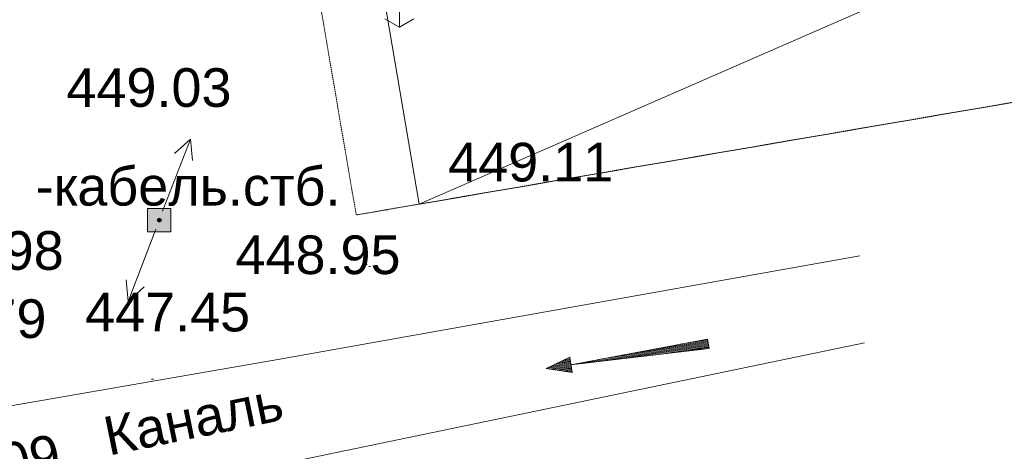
# Model space of a CAD drawing. Header units: millimetres. Extents: x 918404 to 1362154, y 4120617 to 4364104.
# Tile 51 of 256: x 1001977 to 1007075, y 4137640 to 4139871. Entities that reach past the tile are written whole.
import ezdxf

# ---------------------------------------------------------------- set-up
doc = ezdxf.new("R2010")
doc.units = ezdxf.units.MM
doc.header["$MEASUREMENT"] = 0
doc.linetypes.add('Д_ТРОТ_ТРУБА', pattern=[1.5, 0.75, -0.75])
for name, color, linetype, lineweight in [('(016) Кабель_Ном._пера__7', 7, 'Continuous', 18), ('(022) Возд. Линии_Ном._пера__240', 240, 'Continuous', 18), ('(022) Возд. Линии_Ном._пера__7', 7, 'Continuous', 18), ('(027) Гидрография_Ном._пера__7', 7, 'Continuous', 18), ('0_Ном._пера__4', 4, 'Continuous', 18), ('0_Ном._пера__7', 7, 'Continuous', 18), ('Fills_Ном._пера__82', 82, 'Continuous', 18), ('ВЫСОТА_Ном._пера__7', 7, 'Continuous', 18), ('ТОЧКИ_Ном._пера__5', 5, 'Continuous', 18)]:
    doc.layers.add(name, color=color, linetype=linetype, lineweight=lineweight)
doc.styles.add('СГЕНЕРИР_СТИЛЬ_1', font='arial.ttf')

msp = doc.modelspace()

# ---------------------------------------------------------------- hatches: boundary and pattern name
at = {"layer": '(022) Возд. Линии_Ном._пера__240', "linetype": 'Continuous'}
h = msp.add_hatch(color=256, dxfattribs=at)
h.paths.add_polyline_path([(1002759.8, 4138894.9), (1002639.8, 4138894.9), (1002639.8, 4138774.9), (1002759.8, 4138774.9)])
h.paths.add_polyline_path([(1002709.8, 4138834.9, -1.000034), (1002689.8, 4138834.9, -1)], flags=0)
at = {"layer": '(022) Возд. Линии_Ном._пера__7', "linetype": 'Continuous'}
msp.add_hatch(color=256, dxfattribs=at).paths.add_polyline_path([(1002707.1, 4138828.1, 1), (1002692.5, 4138841.8, 1)])
at = {"layer": 'Fills_Ном._пера__82', "linetype": 'Continuous'}
h = msp.add_hatch(dxfattribs=at)
h.set_pattern_fill('Трава', color=256, style=0, pattern_type=2)
h.set_pattern_definition([(90, (295942.93, 4126321.94), (-600, 0), [86.60254, -259.80762]), (90, (296242.93, 4126495.15), (-600, 0), [86.60254, -259.80762]), (30, (295942.93, 4126321.94), (-300, 519.61524), [86.60254, -259.80762]), (30, (295942.93, 4126668.36), (-300, 519.61524), [86.60254, -259.80762]), (150, (295942.93, 4126321.94), (300, 519.61524), [86.60254, -259.80762]), (150, (295942.93, 4126668.36), (300, 519.61524), [86.60254, -259.80762])])
h.paths.add_polyline_path([(1001735.1, 4141673.8), (1002976.7, 4141184), (1002750.1, 4140628.4), (1004231.6, 4140024.2), (1004128.8, 4139745.8), (1001399.3, 4140822.5)])

# ---------------------------------------------------------------- linework, layer by layer
at = {"layer": '(022) Возд. Линии_Ном._пера__7', "linetype": 'Continuous'}
for p, q in [((1002717.5, 4138881), (1002861.5, 4139254.2)), ((1002861.5, 4139254.2), (1002778.8, 4139178.9)), ((1002861.5, 4139254.2), (1002872.1, 4139142.9)), ((1002681.8, 4138787.8), (1002539.2, 4138414.1)), ((1002539.2, 4138414.1), (1002528.1, 4138525.4)), ((1002539.2, 4138414.1), (1002621.6, 4138489.7))]:
    msp.add_line(p, q, dxfattribs=at)
at = {"layer": '(022) Возд. Линии_Ном._пера__7', "linetype": 'Continuous', "flags": 128}
msp.add_lwpolyline([(1002639.8, 4138774.9), (1002759.8, 4138774.9), (1002759.8, 4138894.9), (1002639.8, 4138894.9)], close=True, dxfattribs=at)
at = {"layer": '(022) Возд. Линии_Ном._пера__7', "linetype": 'Continuous'}
msp.add_circle((1002699.8, 4138834.9), 10, dxfattribs=at)
at = {"layer": '(027) Гидрография_Ном._пера__7', "linetype": 'Continuous'}
for p, q in [((1005538.9, 4138220.2), (1004830.9, 4138086.8)), ((1005542.7, 4138195.5), (1004830.9, 4138086.8)), ((1005541.9, 4138200.4), (1004972.5, 4138113.5)), ((1005543.4, 4138190.5), (1004974, 4138103.6)), ((1005541.2, 4138205.4), (1005114.1, 4138140.2)), ((1005544.2, 4138185.6), (1005117.1, 4138120.4)), ((1005540.4, 4138210.3), (1005255.7, 4138166.8)), ((1005544.9, 4138180.6), (1005260.2, 4138137.2)), ((1005539.7, 4138215.2), (1005397.3, 4138193.5)), ((1005546.5, 4138170.8), (1005538.9, 4138220.2)), ((1004830.9, 4138086.8), (1005546.5, 4138170.8)), ((1005545.7, 4138175.7), (1005403.3, 4138154)), ((1004702.4, 4138067.2), (1004824.9, 4138126.3)), ((1004830.9, 4138086.8), (1004702.4, 4138067.2)), ((1004830.2, 4138091.7), (1004717.5, 4138074.5)), ((1004831.7, 4138081.9), (1004719, 4138064.7)), ((1004829.4, 4138096.7), (1004732.5, 4138081.9)), ((1004828.7, 4138101.6), (1004748.6, 4138089.4)), ((1004827.9, 4138106.6), (1004763.7, 4138096.8)), ((1004827.2, 4138111.5), (1004778.7, 4138104.1)), ((1004826.4, 4138116.5), (1004793.8, 4138111.5)), ((1004825.6, 4138121.4), (1004809.8, 4138119)), ((1004824.9, 4138126.3), (1004837, 4138047.3)), ((1004837, 4138047.3), (1004702.4, 4138067.2)), ((1004832.4, 4138076.9), (1004735.6, 4138062.1)), ((1004833.2, 4138072), (1004753.1, 4138059.7)), ((1004833.9, 4138067), (1004769.7, 4138057.2)), ((1004834.7, 4138062.1), (1004786.3, 4138054.7)), ((1004835.5, 4138057.1), (1004802.8, 4138052.2)), ((1004836.2, 4138052.2), (1004820.4, 4138049.8))]:
    msp.add_line(p, q, dxfattribs=at)
at = {"layer": '0_Ном._пера__4', "linetype": 'Continuous', "flags": 128}
for points in [[(1000609.8, 4137694.7), (1001580.5, 4137813.8), (1003324.8, 4138115.5), (1006327.4, 4138649.5)], [(1000205.6, 4136808.8), (1001311.7, 4137060.7), (1003086.1, 4137523), (1006351.1, 4138199.7)]]:
    msp.add_lwpolyline(points, dxfattribs=at)
at = {"layer": '0_Ном._пера__7', "linetype": 'Д_ТРОТ_ТРУБА', "flags": 128}
msp.add_lwpolyline([(1003231.2, 4141713.2), (1009234.1, 4142741.3), (1009722.5, 4139889.8), (1003719.6, 4138861.7)], close=True, dxfattribs=at)
at = {"layer": '0_Ном._пера__7', "linetype": 'Continuous', "flags": 128}
msp.add_lwpolyline([(1009483, 4141288), (1003806.7, 4140315.9), (1004046.2, 4138917.6), (1009722.5, 4139889.8)], close=True, dxfattribs=at)
msp.add_lwpolyline([(1009483, 4141288), (1004046.2, 4138917.6)], dxfattribs=at)
at = {"layer": 'ТОЧКИ_Ном._пера__5', "linetype": 'Continuous'}
for p, q in [((1003872.4, 4138887.8), (1003882.4, 4138887.8)), ((1002699.8, 4138834.9), (1002709.8, 4138834.9)), ((1003763.6, 4138639.9), (1003773.6, 4138639.9)), ((1003766.3, 4138605.6), (1003776.3, 4138605.6)), ((1003784.4, 4138595.4), (1003794.4, 4138595.4)), ((1002659.8, 4138012.2), (1002669.8, 4138012.2))]:
    msp.add_line(p, q, dxfattribs=at)

# ---------------------------------------------------------------- texts
at = {"layer": '(016) Кабель_Ном._пера__7', "linetype": 'Continuous', "insert": (1002060.6, 4138907.3), "char_height": 200, "attachment_point": 7, "style": 'СГЕНЕРИР_СТИЛЬ_1'}
msp.add_mtext('{-кабель.стб.}', dxfattribs=at)
at = {"layer": '(027) Гидрография_Ном._пера__7', "linetype": 'Continuous', "insert": (1002438.2, 4137614), "char_height": 200, "attachment_point": 7, "rotation": 11.564, "style": 'СГЕНЕРИР_СТИЛЬ_1'}
msp.add_mtext('{Каналь}', dxfattribs=at)
at = {"layer": 'ВЫСОТА_Ном._пера__7', "linetype": 'Continuous', "char_height": 200, "attachment_point": 4, "style": 'СГЕНЕРИР_СТИЛЬ_1'}
for s, insert in [('{449.03}', (1002219.3, 4139518.9)), ('{449.11}', (1004195.4, 4139133.3)), ('{448.98}', (1001350.9, 4138676.6)), ('{448.95}', (1003094.5, 4138654.5)), ('{448.79}', (1001261.6, 4138324.2)), ('{447.45}', (1002315.9, 4138358.2))]:
    msp.add_mtext(s, dxfattribs=dict(at, insert=insert))
at = {"layer": 'ВЫСОТА_Ном._пера__7', "linetype": 'Continuous', "insert": (1000810.7, 4137332.1), "char_height": 200, "attachment_point": 4, "rotation": 11.2298, "style": 'СГЕНЕРИР_СТИЛЬ_1'}
msp.add_mtext('{дно 446.09}', dxfattribs=at)

doc.saveas('drawing.dxf')
